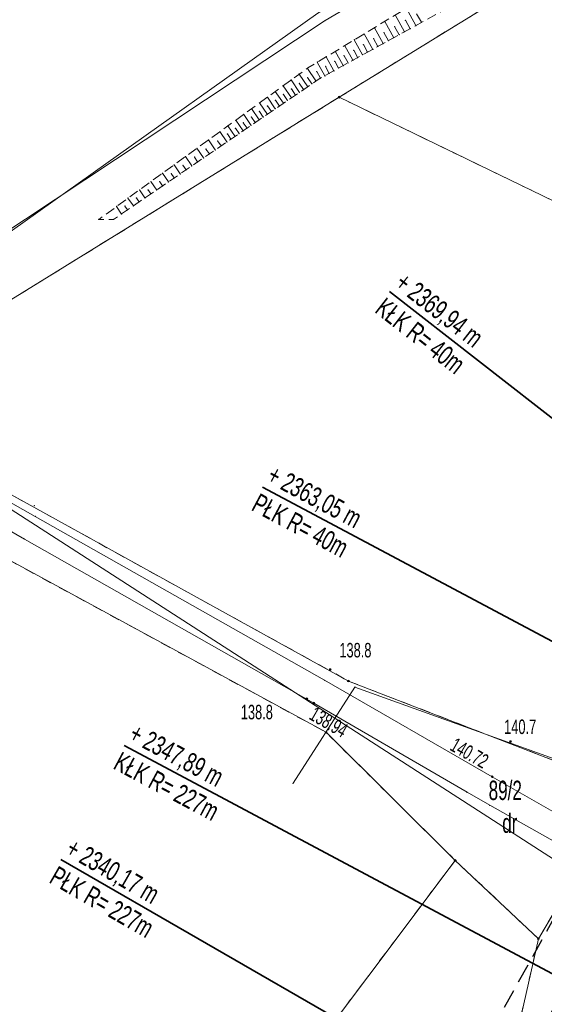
# Model space of a CAD drawing. Extents: x 6456700 to 6518119, y 5963420 to 5980059.
# Tile 173 of 256: x 6512274 to 6512301, y 5966021 to 5966072. Entities that reach past the tile are written whole.
import ezdxf
from ezdxf.enums import TextEntityAlignment as Align

# ---------------------------------------------------------------- set-up
doc = ezdxf.new("R2010")
doc.units = 0
doc.header["$MEASUREMENT"] = 0
for name, pattern in [('L_0_03', [1, 0.5, -0.5]), ('L_0_04', [1.5, 1, -0.5]), ('L_0_5A', [0.75, 0.5, -0.25])]:
    doc.linetypes.add(name, pattern=pattern)
doc.layers.get('0').update_dxf_attribs({"color": 2, "linetype": 'CONTINUOUS', "lineweight": 5})
for name, color, linetype, lineweight in [('000_Inne__niezydentyfikowane_', 7, 'CONTINUOUS', 18), ('18mm Kreska ciągła', 7, 'CONTINUOUS', 18), ('203_punkt_graniczny', 7, 'CONTINUOUS', 18), ('210_oznaczenie_konturu_uzytku_gruntowego', 96, 'CONTINUOUS', 18), ('211_numer_dzialki_ewidencyjnej', 7, 'CONTINUOUS', 18), ('218_kontur_uzytku_gruntowego', 96, 'L_0_03', 18), ('219_dzialka_ewidencyjna', 7, 'CONTINUOUS', 18), ('35mm Ciągła', 7, 'CONTINUOUS', 35), ('50mm Kreska ciągła', 7, 'CONTINUOUS', 50), ('9mm Kreska ciągła', 252, 'CONTINUOUS', 9), ('ogrodzenie_trwale', 7, 'CONTINUOUS', 18), ('pikieta_naturalna', 7, 'CONTINUOUS', 18), ('pikieta_naturalna_Atr2', 7, 'CONTINUOUS', 18), ('pikieta_sztuczna', 7, 'CONTINUOUS', 18), ('pikieta_sztuczna_Atr2', 7, 'CONTINUOUS', 18), ('przewod_kanalizacyjny', 7, 'CONTINUOUS', 18), ('przewod_telekomunikacyjny_podziemny', 7, 'CONTINUOUS', 18), ('przewod_wodociagowy', 7, 'CONTINUOUS', 18), ('schody_w_ciagu_komunikacyjnym', 7, 'CONTINUOUS', 18), ('skarpa_nieumocniona', 7, 'CONTINUOUS', 18), ('Zakres', 7, 'CONTINUOUS', 18)]:
    doc.layers.add(name, color=color, linetype=linetype, lineweight=lineweight)
doc.styles.get("Standard").update_dxf_attribs({"font": 'txt', "width": 0.75})
doc.styles.add('Znaczniki', font='GOTHIC.TTF', dxfattribs={"width": 0.7})

# ---------------------------------------------------------------- blocks, each defined once
blk = doc.blocks.new('mdcp_nowa')
at = {"layer": '203_punkt_graniczny', "linetype": 'Continuous', "lineweight": 18, "true_color": 0x000000}
for points in [[(6495021.98, 5982519.085, 1), (6495021.98, 5982519.175, 1)], [(6495022.46, 5982488.905, 1), (6495022.46, 5982488.995, 1)], [(6495021.3, 5982486.255, 1), (6495021.3, 5982486.345, 1)], [(6495027.97, 5982479.635, 1), (6495027.97, 5982479.725, 1)], [(6495032.27, 5982475.585, 1), (6495032.27, 5982475.675, 1)]]:
    blk.add_hatch(color=18, dxfattribs=at).paths.add_polyline_path(points)
at = {"layer": 'pikieta_naturalna', "linetype": 'Continuous', "lineweight": 18, "true_color": 0x000000}
for points in [[(6495021.52, 5982489.495, 1), (6495021.52, 5982489.585, 1)], [(6495020.31, 5982487.985, 1), (6495020.31, 5982488.075, 1)], [(6495030.83, 5982485.775, 1), (6495030.83, 5982485.865, 1)]]:
    blk.add_hatch(color=18, dxfattribs=at).paths.add_polyline_path(points)
at = {"layer": 'pikieta_sztuczna', "linetype": 'Continuous', "lineweight": 18, "true_color": 0x000000}
for points in [[(6495020.67, 5982487.765, 1), (6495020.67, 5982487.855, 1)], [(6495029.89, 5982483.955, 1), (6495029.89, 5982484.045, 1)]]:
    blk.add_hatch(color=18, dxfattribs=at).paths.add_polyline_path(points)
at = {"layer": '000_Inne__niezydentyfikowane_', "linetype": 'Continuous', "lineweight": 18, "flags": 128}
for points in [[(6495025.94, 5982522.83), (6495025.45, 5982523.72)], [(6495025.36, 5982522.51), (6495024.88, 5982523.38)], [(6495025.65, 5982522.67), (6495025.4, 5982523.11)], [(6495026.23, 5982523), (6495025.98, 5982523.44)], [(6495024.25, 5982521.9), (6495023.8, 5982522.72)], [(6495024.8, 5982522.2), (6495024.33, 5982523.04)], [(6495025.08, 5982522.36), (6495024.84, 5982522.78)], [(6495023.19, 5982521.32), (6495022.76, 5982522.1)], [(6495023.72, 5982521.6), (6495023.27, 5982522.4)], [(6495023.98, 5982521.75), (6495023.76, 5982522.16)], [(6495024.52, 5982522.05), (6495024.29, 5982522.47)], [(6495022.69, 5982521.04), (6495022.27, 5982521.79)], [(6495022.94, 5982521.17), (6495022.73, 5982521.56)], [(6495023.45, 5982521.46), (6495023.23, 5982521.85)], [(6495021.71, 5982520.49), (6495021.31, 5982521.22)], [(6495022.19, 5982520.76), (6495021.78, 5982521.5)], [(6495022.44, 5982520.9), (6495022.23, 5982521.27)], [(6495020.78, 5982519.97), (6495020.34, 5982520.62)], [(6495021.24, 5982520.23), (6495020.85, 5982520.94)], [(6495021.47, 5982520.36), (6495021.28, 5982520.72)], [(6495021.95, 5982520.63), (6495021.75, 5982520.99)], [(6495019.93, 5982519.38), (6495019.5, 5982520.02)], [(6495020.36, 5982519.67), (6495019.91, 5982520.32)], [(6495020.57, 5982519.82), (6495020.35, 5982520.14)], [(6495021.01, 5982520.11), (6495020.82, 5982520.45)], [(6495019.52, 5982519.1), (6495019.09, 5982519.72)], [(6495019.72, 5982519.24), (6495019.51, 5982519.56)], [(6495020.14, 5982519.53), (6495019.92, 5982519.85)], [(6495018.68, 5982518.53), (6495018.27, 5982519.13)], [(6495019.1, 5982518.82), (6495018.68, 5982519.42)], [(6495019.31, 5982518.96), (6495019.1, 5982519.27)], [(6495017.85, 5982517.96), (6495017.46, 5982518.54)], [(6495018.27, 5982518.24), (6495017.87, 5982518.83)], [(6495018.48, 5982518.39), (6495018.27, 5982518.68)], [(6495018.89, 5982518.67), (6495018.69, 5982518.97)], [(6495017.43, 5982517.67), (6495017.05, 5982518.24)], [(6495017.64, 5982517.82), (6495017.45, 5982518.1)], [(6495018.06, 5982518.1), (6495017.86, 5982518.39)], [(6495016.6, 5982517.1), (6495016.23, 5982517.65)], [(6495016.81, 5982517.25), (6495016.62, 5982517.52)], [(6495017.02, 5982517.39), (6495016.64, 5982517.94)], [(6495017.23, 5982517.53), (6495017.03, 5982517.81)], [(6495016.18, 5982516.82), (6495015.82, 5982517.35)], [(6495016.39, 5982516.96), (6495016.21, 5982517.23)], [(6495014.98, 5982515.99), (6495014.63, 5982516.49)], [(6495015.28, 5982516.2), (6495015.1, 5982516.45)], [(6495015.58, 5982516.4), (6495015.23, 5982516.92)], [(6495015.88, 5982516.61), (6495015.7, 5982516.87)], [(6495014.37, 5982515.58), (6495014.04, 5982516.06)], [(6495014.67, 5982515.78), (6495014.51, 5982516.03)], [(6495013.77, 5982515.16), (6495013.45, 5982515.63)], [(6495014.07, 5982515.37), (6495013.91, 5982515.61)], [(6495013.16, 5982514.75), (6495012.85, 5982515.2)], [(6495013.46, 5982514.96), (6495013.31, 5982515.18)], [(6495012.56, 5982514.33), (6495012.26, 5982514.77)], [(6495012.86, 5982514.54), (6495012.71, 5982514.76)], [(6495011.35, 5982513.51), (6495011.07, 5982513.91)], [(6495011.65, 5982513.71), (6495011.51, 5982513.92)], [(6495011.95, 5982513.92), (6495011.67, 5982514.34)], [(6495012.25, 5982514.13), (6495012.11, 5982514.34)], [(6495010.74, 5982513.09), (6495010.48, 5982513.48)], [(6495011.04, 5982513.3), (6495010.91, 5982513.5)]]:
    blk.add_lwpolyline(points, dxfattribs=at)
at = {"layer": '000_Inne__niezydentyfikowane_'}
for p in [(6495025.4, 5982523.11), (6495023.8, 5982522.72), (6495024.33, 5982523.04), (6495024.84, 5982522.78), (6495025.65, 5982522.67), (6495025.94, 5982522.83), (6495026.23, 5982523), (6495022.76, 5982522.1), (6495023.27, 5982522.4), (6495023.76, 5982522.16), (6495024.29, 5982522.47), (6495024.52, 5982522.05), (6495024.8, 5982522.2), (6495025.08, 5982522.36), (6495025.36, 5982522.51), (6495022.27, 5982521.79), (6495022.73, 5982521.56), (6495023.23, 5982521.85), (6495023.72, 5982521.6), (6495023.98, 5982521.75), (6495024.25, 5982521.9), (6495021.31, 5982521.22), (6495021.78, 5982521.5), (6495022.23, 5982521.27), (6495022.69, 5982521.04), (6495022.94, 5982521.17), (6495023.19, 5982521.32), (6495023.45, 5982521.46), (6495020.34, 5982520.62), (6495020.85, 5982520.94), (6495021.28, 5982520.72), (6495021.75, 5982520.99), (6495021.95, 5982520.63), (6495022.19, 5982520.76), (6495022.44, 5982520.9), (6495019.5, 5982520.02), (6495019.91, 5982520.32), (6495020.35, 5982520.14), (6495020.82, 5982520.45), (6495021.01, 5982520.11), (6495021.24, 5982520.23), (6495021.47, 5982520.36), (6495021.71, 5982520.49), (6495019.09, 5982519.72), (6495019.51, 5982519.56), (6495019.92, 5982519.85), (6495020.14, 5982519.53), (6495020.36, 5982519.67), (6495020.57, 5982519.82), (6495020.78, 5982519.97), (6495018.27, 5982519.13), (6495018.68, 5982519.42), (6495019.1, 5982519.27), (6495019.52, 5982519.1), (6495019.72, 5982519.24), (6495019.93, 5982519.38), (6495017.46, 5982518.54), (6495017.87, 5982518.83), (6495018.27, 5982518.68), (6495018.68, 5982518.53), (6495018.69, 5982518.97), (6495018.89, 5982518.67), (6495019.1, 5982518.82), (6495019.31, 5982518.96), (6495017.05, 5982518.24), (6495017.45, 5982518.1), (6495017.85, 5982517.96), (6495017.86, 5982518.39), (6495018.06, 5982518.1), (6495018.27, 5982518.24), (6495018.48, 5982518.39), (6495016.23, 5982517.65), (6495016.62, 5982517.52), (6495016.64, 5982517.94), (6495017.03, 5982517.81), (6495017.23, 5982517.53), (6495017.43, 5982517.67), (6495017.64, 5982517.82), (6495015.82, 5982517.35), (6495016.21, 5982517.23), (6495016.39, 5982516.96), (6495016.6, 5982517.1), (6495016.81, 5982517.25), (6495017.02, 5982517.39), (6495014.63, 5982516.49), (6495015.1, 5982516.45), (6495015.23, 5982516.92), (6495015.7, 5982516.87), (6495015.88, 5982516.61), (6495016.18, 5982516.82), (6495014.04, 5982516.06), (6495014.51, 5982516.03), (6495014.98, 5982515.99), (6495015.28, 5982516.2), (6495015.58, 5982516.4), (6495013.45, 5982515.63), (6495013.91, 5982515.61), (6495014.37, 5982515.58), (6495014.67, 5982515.78), (6495012.85, 5982515.2), (6495013.31, 5982515.18), (6495013.46, 5982514.96), (6495013.77, 5982515.16), (6495014.07, 5982515.37), (6495012.26, 5982514.77), (6495012.71, 5982514.76), (6495012.86, 5982514.54), (6495013.16, 5982514.75), (6495011.07, 5982513.91), (6495011.51, 5982513.92), (6495011.67, 5982514.34), (6495011.95, 5982513.92), (6495012.11, 5982514.34), (6495012.25, 5982514.13), (6495012.56, 5982514.33), (6495010.48, 5982513.48), (6495010.91, 5982513.5), (6495011.35, 5982513.51), (6495011.65, 5982513.71), (6495010.74, 5982513.09), (6495011.04, 5982513.3)]:
    blk.add_point(p, dxfattribs=at)
at = {"layer": '203_punkt_graniczny', "color": 7, "linetype": 'Continuous', "lineweight": 18}
for centre in [(6495021.98, 5982519.13), (6495022.46, 5982488.95), (6495021.3, 5982486.3), (6495027.97, 5982479.68), (6495032.27, 5982475.63)]:
    blk.add_circle(centre, 0.045, dxfattribs=at)
at = {"layer": '203_punkt_graniczny'}
for p in [(6495021.98, 5982519.13), (6495022.46, 5982488.95), (6495021.3, 5982486.3), (6495027.97, 5982479.68), (6495032.27, 5982475.63)]:
    blk.add_point(p, dxfattribs=at)
at = {"layer": '218_kontur_uzytku_gruntowego', "lineweight": 18, "flags": 128}
for points in [[(6495053.01, 5982538.23), (6495021.98, 5982519.13)], [(6495021.98, 5982519.13), (6494996.42, 5982503.34)], [(6495053.5, 5982503.84), (6495021.98, 5982519.13)], [(6494996.42, 5982503.34), (6495022.46, 5982488.95)], [(6494999.61, 5982498.09), (6495021.3, 5982486.3)], [(6495022.46, 5982488.95), (6495036.84, 5982483.38)], [(6495021.3, 5982486.3), (6495027.97, 5982479.68)], [(6495032.27, 5982475.63), (6495036.84, 5982483.38)], [(6495027.97, 5982479.68), (6495005.73, 5982450.02)], [(6495032.27, 5982475.63), (6495027.97, 5982479.68)], [(6495030.49, 5982467.68), (6495032.27, 5982475.63)]]:
    blk.add_lwpolyline(points, dxfattribs=at)
at = {"layer": '218_kontur_uzytku_gruntowego'}
for p in [(6495021.98, 5982519.13), (6495021.98, 5982519.13), (6495021.98, 5982519.13), (6495021.98, 5982519.13), (6495022.46, 5982488.95), (6495022.46, 5982488.95), (6495022.46, 5982488.95), (6495022.46, 5982488.95), (6495021.3, 5982486.3), (6495021.3, 5982486.3), (6495027.97, 5982479.68), (6495027.97, 5982479.68), (6495027.97, 5982479.68), (6495027.97, 5982479.68), (6495032.27, 5982475.63), (6495032.27, 5982475.63), (6495032.27, 5982475.63), (6495032.27, 5982475.63), (6495032.27, 5982475.63), (6495032.27, 5982475.63)]:
    blk.add_point(p, dxfattribs=at)
at = {"layer": '219_dzialka_ewidencyjna', "color": 3, "linetype": 'Continuous', "lineweight": 18, "flags": 128}
for points in [[(6495053.01, 5982538.23), (6495021.98, 5982519.13)], [(6494996.42, 5982503.34), (6495021.98, 5982519.13)], [(6495053.5, 5982503.84), (6495021.98, 5982519.13)], [(6494996.42, 5982503.34), (6495022.46, 5982488.95)], [(6495021.3, 5982486.3), (6494999.61, 5982498.09)], [(6495036.84, 5982483.38), (6495022.46, 5982488.95)], [(6495027.97, 5982479.68), (6495021.3, 5982486.3)], [(6495032.27, 5982475.63), (6495036.84, 5982483.38)], [(6495027.97, 5982479.68), (6495005.73, 5982450.02)], [(6495032.27, 5982475.63), (6495027.97, 5982479.68)], [(6495030.49, 5982467.68), (6495032.27, 5982475.63)]]:
    blk.add_lwpolyline(points, dxfattribs=at)
at = {"layer": '219_dzialka_ewidencyjna', "color": 3}
for p in [(6495021.98, 5982519.13), (6495021.98, 5982519.13), (6495021.98, 5982519.13), (6495022.46, 5982488.95), (6495022.46, 5982488.95), (6495021.3, 5982486.3), (6495021.3, 5982486.3), (6495027.97, 5982479.68), (6495027.97, 5982479.68), (6495027.97, 5982479.68), (6495032.27, 5982475.63), (6495032.27, 5982475.63), (6495032.27, 5982475.63)]:
    blk.add_point(p, dxfattribs=at)
at = {"layer": 'ogrodzenie_trwale'}
for p in [(6495006.23, 5982498.01), (6495021.52, 5982489.5), (6495028.02, 5982479.68)]:
    blk.add_point(p, dxfattribs=at)
at = {"layer": 'pikieta_naturalna', "color": 7, "linetype": 'Continuous', "lineweight": 18}
for centre in [(6495021.52, 5982489.54), (6495020.31, 5982488.03), (6495030.83, 5982485.82)]:
    blk.add_circle(centre, 0.045, dxfattribs=at)
at = {"layer": 'pikieta_naturalna'}
for p in [(6495021.52, 5982489.54), (6495020.31, 5982488.03), (6495030.83, 5982485.82)]:
    blk.add_point(p, dxfattribs=at)
at = {"layer": 'pikieta_sztuczna', "color": 7, "linetype": 'Continuous', "lineweight": 18}
for centre in [(6495020.67, 5982487.81), (6495029.89, 5982484)]:
    blk.add_circle(centre, 0.045, dxfattribs=at)
at = {"layer": 'pikieta_sztuczna'}
for p in [(6495020.67, 5982487.81), (6495029.89, 5982484)]:
    blk.add_point(p, dxfattribs=at)
at = {"layer": 'przewod_kanalizacyjny', "color": 34, "linetype": 'Continuous', "lineweight": 18, "flags": 128}
for points in [[(6495170.45, 5982625.77), (6495156.12, 5982602.36), (6495141.15, 5982588.26), (6495113.72, 5982578.32), (6495092.68, 5982569.53), (6495045.09, 5982537.09), (6495021.25, 5982523.09), (6494993.35, 5982504.58), (6494979.31, 5982519.23), (6494973.67, 5982513.49)], [(6495035.71, 5982478.02), (6494996.58, 5982503.26), (6494980.21, 5982496.04)]]:
    blk.add_lwpolyline(points, dxfattribs=at)
at = {"layer": 'przewod_kanalizacyjny'}
blk.add_point((6495021.25, 5982523.09), dxfattribs=at)
at = {"layer": 'przewod_telekomunikacyjny_podziemny', "color": 30, "linetype": 'Continuous', "lineweight": 18, "flags": 128}
blk.add_lwpolyline([(6495039.03, 5982482.79), (6495022.79, 5982488.64), (6495019.6, 5982483.67)], dxfattribs=at)
at = {"layer": 'przewod_telekomunikacyjny_podziemny'}
for p in [(6495022.79, 5982488.64), (6495019.6, 5982483.67)]:
    blk.add_point(p, dxfattribs=at)
at = {"layer": 'przewod_wodociagowy', "color": 5, "linetype": 'Continuous', "lineweight": 18, "flags": 128}
blk.add_lwpolyline([(6495116.02, 5982578.24), (6495114.38, 5982577.08), (6495098.43, 5982571.16), (6495040.66, 5982535.36), (6495020.87, 5982523.47), (6494994.8, 5982504.94), (6494980.71, 5982518.34), (6494972.25, 5982527.55), (6494970.833, 5982529.104)], dxfattribs=at)
at = {"layer": 'schody_w_ciagu_komunikacyjnym', "color": 7, "linetype": 'Continuous', "lineweight": 18, "flags": 128}
blk.add_lwpolyline([(6495035.45, 5982479.33), (6495029.76, 5982482.53), (6495028.59, 5982483.2), (6495020.67, 5982487.81), (6495005.72, 5982496.29), (6494995.81, 5982502), (6494996.4, 5982503.05), (6495006.28, 5982497.46), (6495021.23, 5982488.99), (6495029.89, 5982484), (6495036.15, 5982480.42)], close=True, dxfattribs=at)
at = {"layer": 'schody_w_ciagu_komunikacyjnym'}
for p in [(6495006.28, 5982497.46), (6495005.72, 5982496.29), (6495021.23, 5982488.99), (6495020.67, 5982487.81), (6495029.89, 5982484), (6495028.59, 5982483.2), (6495029.76, 5982482.53)]:
    blk.add_point(p, dxfattribs=at)
at = {"layer": 'skarpa_nieumocniona', "color": 7, "linetype": 'L_0_5A', "lineweight": 18, "flags": 128}
blk.add_lwpolyline([(6495101.98, 5982569.59), (6495093.23, 5982566.28), (6495082.09, 5982558.32), (6495069.48, 5982548.8), (6495057.57, 5982539.71), (6495038.48, 5982529.78), (6495020.89, 5982520.04), (6495010.33, 5982512.81), (6495009.56, 5982512.81), (6495020.36, 5982520.64), (6495037.75, 5982531.17), (6495045.58, 5982536.08), (6495056.58, 5982541.8), (6495068.83, 5982550.54), (6495080.69, 5982560.08), (6495093.42, 5982568.1), (6495101.3, 5982571.6)], close=True, dxfattribs=at)
at = {"layer": 'skarpa_nieumocniona'}
for p in [(6495020.36, 5982520.64), (6495020.36, 5982520.64), (6495020.89, 5982520.04), (6495020.89, 5982520.04), (6495009.56, 5982512.81), (6495009.56, 5982512.81), (6495010.33, 5982512.81), (6495010.33, 5982512.81)]:
    blk.add_point(p, dxfattribs=at)
at = {"layer": 'Zakres', "linetype": 'L_0_04', "lineweight": 25, "flags": 128}
blk.add_lwpolyline([(6495113.77, 5985050.22), (6495121.12, 5984877.07), (6495125.76, 5984757.87), (6495129.89, 5984649.81), (6495141.08, 5984611.3), (6495145.77, 5984544.53), (6495147.36, 5984487.27), (6495157.22, 5984392.07), (6495162.95, 5984387.45), (6495180.24, 5984384.16), (6495229.5, 5984386.61), (6495251.65, 5984373.41), (6495258.77, 5984357.12), (6495255.44, 5984330.44), (6495250.77, 5984304.39), (6495252.21, 5984282.78), (6495255.46, 5984256.45), (6495254.94, 5984238.25), (6495266.4, 5984211), (6495277.24, 5984182.33), (6495294.2, 5984133.19), (6495300.94, 5984095.37), (6495313.24, 5984037.69), (6495317.44, 5983978.18), (6495300.35, 5983922.18), (6495282.35, 5983883.38), (6495266.21, 5983862.23), (6495242.03, 5983839.67), (6495211.11, 5983816.86), (6495158.26, 5983772.66), (6495130.6, 5983651.16), (6495116.31, 5983543.43), (6495129.51, 5983346.73), (6495134.58, 5983264.71), (6495139.64, 5983186.97), (6495193.25, 5983077.94), (6495199.2, 5983041.97), (6495206.23, 5983026), (6495208.96, 5983004.88), (6495202.27, 5982979.48), (6495202.42, 5982950.13), (6495209.35, 5982897.38), (6495215.97, 5982850.34), (6495228.6, 5982809.97), (6495226.85, 5982778.82), (6495225.04, 5982750.56), (6495220.26, 5982723.37), (6495226.54, 5982679.97), (6495206.06, 5982669.48), (6495192.68, 5982657.71), (6495184.57, 5982648.65), (6495174.78, 5982624.58), (6495164.23, 5982604.61), (6495150.7, 5982588.3), (6495137.69, 5982582.43), (6495118.26, 5982573.75), (6495100.35, 5982558.42), (6495090.36, 5982544.99), (6495075.87, 5982519.06), (6495060.83, 5982499.68), (6495049.41, 5982485.49), (6495035.07, 5982459.7), (6495006.7, 5982406.64), (6494980.89, 5982351.84), (6494944.35, 5982293.29), (6494925.72, 5982250.11), (6494905.2, 5982190.37), (6494898.43, 5982153.5), (6494879.51, 5982063.89), (6494864.14, 5981992.66), (6494816.93, 5981768.61), (6494777.79, 5981577.7), (6494739.84, 5981394.72), (6494718.65, 5981297.89), (6494716.45, 5981237.31), (6494738.62, 5981208.21), (6494776.48, 5981173.06), (6494817.16, 5981137.44), (6494847.63, 5981109.8), (6494877.39, 5981077.08), (6494912.75, 5981030.55), (6494916.06, 5981014.71), (6494903.86, 5980957.01), (6494916.13, 5980953.51), (6494892.32, 5980927.59), (6494850.7, 5980858.8), (6494806.81, 5980779.89), (6494785.1, 5980753.49), (6494715.22, 5980723.29), (6494679.96, 5980686.78), (6494651.35, 5980651.29), (6494549.14, 5980683.24), (6494511.84, 5980659.66), (6494443.61, 5980630.33), (6494428.78, 5980598.6), (6494431.58, 5980579.46), (6494420.56, 5980549.76), (6494416.45, 5980528.2), (6494403.86, 5980507.16), (6494388.89, 5980482.96), (6494365.32, 5980407.99), (6494335.67, 5980315.15), (6494332.29, 5980297.41), (6494335.1, 5980278.18), (6494347.25, 5980254.84), (6494336.79, 5980250.09), (6494300.04, 5980271.34), (6494320.8, 5980301.43), (6494336.81, 5980349.17), (6494344.85, 5980380.92), (6494360.85, 5980437.13), (6494374.18, 5980476.38), (6494386.14, 5980498.84), (6494403.02, 5980528.52), (6494411.33, 5980563.19), (6494420.84, 5980586.25), (6494420.25, 5980601.11), (6494434.95, 5980635.94), (6494446.75, 5980644.99), (6494465.77, 5980647.27), (6494513.02, 5980669.46), (6494507.85, 5980679.68), (6494547.89, 5980705.83), (6494570.06, 5980691.34), (6494636.17, 5980669.05), (6494706.14, 5980756.86), (6494742.78, 5980772.58), (6494798.53, 5980814.27), (6494826.12, 5980867.97), (6494849.57, 5980908.6), (6494845.35, 5980942.01), (6494853.94, 5980970.83), (6494891.08, 5980960.54), (6494890.11, 5980965.73), (6494903.94, 5981025.69), (6494869.98, 5981070.3), (6494770.97, 5981160.58), (6494728.18, 5981200.64), (6494706.13, 5981229.56), (6494707.94, 5981299.75), (6494728.84, 5981398.1), (6494767.06, 5981580.19), (6494806.17, 5981770.55), (6494854.36, 5981994.76), (6494869.73, 5982065.97), (6494888.61, 5982155.44), (6494891.67, 5982173.95), (6494895.82, 5982197.45), (6494916.38, 5982253.72), (6494935.47, 5982297.95), (6494954.97, 5982331.67), (6494972.09, 5982356.64), (6494997.76, 5982411.14), (6495026.29, 5982464.48), (6495041.09, 5982491.09), (6495052.99, 5982505.88), (6495067.51, 5982524.6), (6495081.94, 5982550.43), (6495092.99, 5982565.28), (6495112.86, 5982582.29), (6495133.59, 5982591.55), (6495144.48, 5982596.46), (6495155.87, 5982610.19), (6495165.7, 5982628.8), (6495175.96, 5982654.03), (6495185.62, 5982664.83), (6495200.4, 5982677.82), (6495212.49, 5982688.04), (6495209.64, 5982723.43), (6495215.22, 5982750.57), (6495216.87, 5982779.54), (6495218.31, 5982809.31), (6495206.86, 5982847.92), (6495199.44, 5982894.74), (6495192.11, 5982948.71), (6495190.16, 5982979.24), (6495183.47, 5983075.16), (6495129.79, 5983184.34), (6495124.6, 5983264.07), (6495119.53, 5983346.09), (6495106.27, 5983543.75), (6495120.74, 5983652.9), (6495148.75, 5983779.42), (6495204.15, 5983826.04), (6495273.41, 5983889.36), (6495288.53, 5983927.42), (6495300.83, 5983964.69), (6495303.91, 5983980.14), (6495301.32, 5984039.55), (6495291.1, 5984093.63), (6495284.5, 5984130.67), (6495267.84, 5984178.93), (6495257.12, 5984207.3), (6495244.96, 5984236.19), (6495244.79, 5984255.42), (6495242.25, 5984281.97), (6495240.71, 5984304.95), (6495245.55, 5984331.94), (6495248.51, 5984355.64), (6495243.77, 5984366.47), (6495226.98, 5984376.47), (6495179.54, 5984374.12), (6495158.61, 5984378.09), (6495147.7, 5984386.91), (6495137.38, 5984486.61), (6495135.78, 5984544.04), (6495131.18, 5984609.54), (6495119.95, 5984648.2), (6495115.76, 5984757.49), (6495111.12, 5984876.67), (6495103.73, 5985050.93), (6495109.36, 5985081.73), (6495120.41, 5985085.88)], close=True, dxfattribs=at)
at = {"layer": '210_oznaczenie_konturu_uzytku_gruntowego', "lineweight": 20, "width": 0.66}
blk.add_text('dr', height=1, dxfattribs=at).set_placement((6495030.4, 5982482.1), align=Align.TOP_LEFT)
at = {"layer": '211_numer_dzialki_ewidencyjnej', "color": 7, "lineweight": 20, "width": 0.66}
blk.add_text('89/2', height=1, dxfattribs=at).set_placement((6495029.7, 5982483.8), align=Align.TOP_LEFT)
at = {"layer": 'pikieta_naturalna_Atr2', "color": 7, "lineweight": 15, "width": 0.66}
for s, p in [('138.8', (6495021.99, 5982490.92)), ('138.8', (6495016.9, 5982487.72)), ('140.7', (6495030.5, 5982486.96))]:
    blk.add_text(s, height=0.75, dxfattribs=at).set_placement(p, align=Align.TOP_LEFT)
at = {"layer": 'pikieta_sztuczna_Atr2', "color": 7, "lineweight": 15, "width": 0.66}
for s, rotation, p in [('138.94', 330, (6495020.75, 5982487.66)), ('140.72', 330.2, (6495028.02, 5982486.06))]:
    blk.add_text(s, height=0.75, rotation=rotation, dxfattribs=at).set_placement(p, align=Align.TOP_LEFT)

msp = doc.modelspace()

# ---------------------------------------------------------------- block references
at = {"linetype": 'ByBlock'}
msp.add_blockref('mdcp_nowa', (17268.786, -16450.998), dxfattribs=at)

# ---------------------------------------------------------------- next in the draw order: hatches: boundary and pattern name
at = {"layer": '9mm Kreska ciągła'}
h = msp.add_hatch(dxfattribs=at)
h.set_pattern_fill('SAND_AND_LIME', color=4, scale=0.1)
h.set_pattern_definition([(37.5, (6512163.41104, 5965706.02106), (-0.006803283, 0.208096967), [0, -0.16416, 0, -0.1836, 0, -0.1755]), (7.5, (6512163.41104, 5965706.02106), (0.19113588, 0.30479178), [0, -0.08856, 0, -0.14796, 0, -0.0567]), (-32.5, (6512163.2782, 5965706.02106), (0.33632732, 0.00061118), [0, -0.054, 0, -0.1944, 0, -0.2538]), (-42.5, (6512163.2782, 5965706.02106), (0.32466167, 0.09478896), [0, -0.027, 0, -0.12744, 0, -0.1458])])
edge = h.paths.add_edge_path()
edge.add_line((6512494.454, 5966351.121), (6512492.815, 5966327.914))
edge.add_arc((6512641.445, 5966317.419), 149, 175.96099, 178.25385)
edge.add_line((6512492.514, 5966321.96), (6512491.933, 5966302.891))
edge.add_arc((6512440.957, 5966304.445), 51, 348.133, 358.2538, ccw=False)
edge.add_line((6512490.867, 5966293.957), (6512486.741, 5966274.321))
edge.add_arc((6512500.441, 5966271.442), 14, 168.133, 189.6608)
edge.add_line((6512486.64, 5966269.093), (6512490.395, 5966247.035))
edge.add_line((6512490.395, 5966247.035), (6512490.607, 5966245.791))
edge.add_arc((6512474.833, 5966243.106), 16, 357.4133, 369.6608, ccw=False)
edge.add_line((6512490.817, 5966242.384), (6512490.724, 5966240.322))
edge.add_arc((6512474.74, 5966241.044), 16, 304.6947, 357.4133, ccw=False)
edge.add_line((6512483.848, 5966227.889), (6512479.157, 5966224.642))
edge.add_arc((6512563.968, 5966102.134), 149, 124.69475, 128.17467)
edge.add_line((6512471.877, 5966219.268), (6512459.798, 5966209.771))
edge.add_arc((6512468.451, 5966198.766), 14, 128.1747, 146.5283)
edge.add_line((6512456.773, 5966206.487), (6512454.137, 5966202.499))
edge.add_arc((6512536.718, 5966147.898), 99, 146.52826, 150.19331)
edge.add_line((6512450.815, 5966197.109), (6512447.264, 5966190.909))
edge.add_arc((6512533.167, 5966141.699), 99, 150.19331, 155.56334)
edge.add_line((6512443.035, 5966182.654), (6512432.867, 5966160.275))
edge.add_arc((6512409.196, 5966171.031), 26, 321.1758, 335.5633, ccw=False)
edge.add_line((6512429.452, 5966154.731), (6512421.621, 5966145))
edge.add_arc((6512409.156, 5966155.031), 16, 309.5931, 321.1758, ccw=False)
edge.add_line((6512419.353, 5966142.701), (6512410.592, 5966135.455))
edge.add_arc((6512400.395, 5966147.785), 16, 291.7201, 309.5931, ccw=False)
edge.add_line((6512406.316, 5966132.921), (6512399.28, 5966130.118))
edge.add_arc((6512417.414, 5966084.597), 49, 111.7201, 118.6787)
edge.add_line((6512393.899, 5966127.586), (6512378.766, 5966119.308))
edge.add_arc((6512390.283, 5966098.252), 24, 118.6787, 130.9764)
edge.add_line((6512374.545, 5966116.372), (6512369.458, 5966111.954))
edge.add_arc((6512385.196, 5966093.834), 24, 130.9764, 144.2474)
edge.add_line((6512365.719, 5966107.857), (6512360.498, 5966100.604))
edge.add_arc((6512392.148, 5966077.817), 39, 144.2474, 151.7186)
edge.add_line((6512357.804, 5966096.296), (6512346.179, 5966074.69))
edge.add_arc((6512310.073, 5966094.116), 41, 323.54, 331.7186, ccw=False)
edge.add_line((6512343.048, 5966069.751), (6512332.977, 5966056.12))
edge.add_arc((6512291.959, 5966086.427), 51, 314.8687, 323.54, ccw=False)
edge.add_line((6512327.939, 5966050.283), (6512325.436, 5966047.791))
edge.add_arc((6512381.169, 5965991.802), 79, 134.86874, 142.03498)
edge.add_line((6512318.887, 5966040.401), (6512317.812, 5966039.024))
edge.add_arc((6512348.559, 5966015.032), 39, 142.035, 151.9019)
edge.add_line((6512314.155, 5966033.4), (6512307.014, 5966020.024))
edge.add_arc((6512085.596, 5966138.241), 251, 330.1315, 331.90193, ccw=False)
edge.add_line((6512303.256, 5966013.24), (6512293.172, 5965995.681))
edge.add_arc((6512509.097, 5965871.676), 249, 150.1315, 153.31422)
edge.add_line((6512286.62, 5965983.501), (6512270.802, 5965952.031))
edge.add_arc((6512493.279, 5965840.205), 249, 153.31422, 155.41165)
edge.add_line((6512266.858, 5965943.813), (6512249.846, 5965906.636))
edge.add_arc((6512203.471, 5965927.857), 51, 325.4005, 335.4117, ccw=False)
edge.add_line((6512245.451, 5965898.897), (6512232.463, 5965880.07))
edge.add_arc((6512313.954, 5965823.854), 99, 145.40047, 150.15364)
edge.add_line((6512228.085, 5965873.124), (6512213.877, 5965848.362))
edge.add_arc((6512299.746, 5965799.092), 99, 150.15364, 156.12969)
edge.add_line((6512209.214, 5965839.154), (6512198.858, 5965815.752))
edge.add_arc((6512518.006, 5965674.523), 349, 156.12969, 156.8073)
edge.add_line((6512197.211, 5965811.968), (6512194.929, 5965806.643))
edge.add_arc((6512331.888, 5965747.963), 149, 156.8073, 160.58951)
edge.add_line((6512191.357, 5965797.481), (6512178.615, 5965761.319))
edge.add_arc((6511941.881, 5965844.735), 251, 339.22463, 340.58951, ccw=False)
edge.add_line((6512176.561, 5965755.704), (6512169.456, 5965736.976))
edge.add_arc((6512195.168, 5965727.222), 27.5, 159.2246, 216.7393)
edge.add_line((6512173.13, 5965710.772), (6512174.444, 5965709.012))
edge.add_line((6512174.444, 5965709.012), (6512170.437, 5965706.021))
edge.add_line((6512170.437, 5965706.021), (6512164.212, 5965719.71))
edge.add_arc((6512161.212, 5965719.741), 3, 359.4073, 370.8714)
edge.add_arc((6512205.039, 5965728.159), 41.628, 165.2606, 190.8714, ccw=False)
edge.add_line((6512164.781, 5965738.75), (6512171.886, 5965757.477))
edge.add_arc((6511941.881, 5965844.735), 246, 339.22463, 340.58951)
edge.add_line((6512173.899, 5965762.981), (6512186.641, 5965799.143))
edge.add_arc((6512331.888, 5965747.963), 154, 156.8073, 160.58951, ccw=False)
edge.add_line((6512190.333, 5965808.612), (6512192.615, 5965813.937))
edge.add_arc((6512518.006, 5965674.523), 354, 156.12969, 156.8073, ccw=False)
edge.add_line((6512194.286, 5965817.775), (6512204.642, 5965841.178))
edge.add_arc((6512299.746, 5965799.092), 104, 150.15364, 156.12969, ccw=False)
edge.add_line((6512209.541, 5965850.851), (6512223.749, 5965875.613))
edge.add_arc((6512313.954, 5965823.854), 104, 145.40047, 150.15364, ccw=False)
edge.add_line((6512228.348, 5965882.91), (6512241.335, 5965901.737))
edge.add_arc((6512203.471, 5965927.857), 46, 325.4005, 335.4117)
edge.add_line((6512245.3, 5965908.717), (6512262.312, 5965945.894))
edge.add_arc((6512493.279, 5965840.205), 254, 153.31422, 155.41165, ccw=False)
edge.add_line((6512266.334, 5965954.276), (6512282.153, 5965985.747))
edge.add_arc((6512509.097, 5965871.676), 254, 150.1315, 153.31422, ccw=False)
edge.add_line((6512288.836, 5965998.171), (6512298.92, 5966015.73))
edge.add_arc((6512085.596, 5966138.241), 246, 330.1315, 331.90193)
edge.add_line((6512302.603, 5966022.379), (6512309.745, 5966035.755))
edge.add_arc((6512348.559, 5966015.032), 44, 142.035, 151.9019, ccw=False)
edge.add_line((6512313.87, 5966042.1), (6512314.945, 5966043.477))
edge.add_arc((6512381.169, 5965991.802), 84, 134.86874, 142.03498, ccw=False)
edge.add_line((6512321.909, 5966051.335), (6512324.411, 5966053.826))
edge.add_arc((6512291.959, 5966086.427), 46, 314.8687, 323.54)
edge.add_line((6512328.955, 5966059.091), (6512339.027, 5966072.722))
edge.add_arc((6512310.073, 5966094.116), 36, 323.54, 331.7186)
edge.add_line((6512341.776, 5966077.059), (6512353.4, 5966098.665))
edge.add_arc((6512392.148, 5966077.817), 44, 144.2474, 151.7186, ccw=False)
edge.add_line((6512356.44, 5966103.526), (6512361.662, 5966110.778))
edge.add_arc((6512385.196, 5966093.834), 29, 130.9764, 144.2474, ccw=False)
edge.add_line((6512366.18, 5966115.728), (6512371.267, 5966120.147))
edge.add_arc((6512390.283, 5966098.252), 29, 118.6787, 130.9764, ccw=False)
edge.add_line((6512376.366, 5966123.695), (6512391.499, 5966131.972))
edge.add_arc((6512417.414, 5966084.597), 54, 111.7201, 118.6787, ccw=False)
edge.add_line((6512397.43, 5966134.763), (6512404.466, 5966137.566))
edge.add_arc((6512400.395, 5966147.785), 11, 291.7201, 309.5931)
edge.add_line((6512407.405, 5966139.308), (6512409.544, 5966141.077))
edge.add_line((6512409.544, 5966141.077), (6512412.36, 5966140.811))
edge.add_line((6512412.36, 5966140.811), (6512417.441, 5966145.013))
edge.add_arc((6512409.156, 5966155.031), 13, 309.5931, 321.1758)
edge.add_line((6512419.284, 5966146.881), (6512427.115, 5966156.612))
edge.add_arc((6512409.196, 5966171.031), 23, 321.1758, 335.5633)
edge.add_line((6512430.135, 5966161.516), (6512434.645, 5966171.44))
edge.add_line((6512434.645, 5966171.44), (6512440.928, 5966185.268))
edge.add_line((6512440.928, 5966185.268), (6512439.963, 5966187.841))
edge.add_arc((6512668.213, 5966069.673), 257.025, 151.22581, 152.62894, ccw=False)
edge.add_line((6512442.925, 5966193.394), (6512446.477, 5966199.594))
edge.add_arc((6512536.718, 5966147.898), 104, 146.52826, 150.19331, ccw=False)
edge.add_line((6512449.966, 5966205.257), (6512452.602, 5966209.244))
edge.add_arc((6512468.451, 5966198.766), 19, 128.1747, 146.5283, ccw=False)
edge.add_line((6512456.708, 5966213.702), (6512468.787, 5966223.198))
edge.add_arc((6512563.968, 5966102.134), 154, 124.69475, 128.17467, ccw=False)
edge.add_line((6512476.311, 5966228.753), (6512481.002, 5966232))
edge.add_arc((6512474.74, 5966241.044), 11, 304.6947, 357.4133)
edge.add_line((6512485.729, 5966240.548), (6512485.822, 5966242.609))
edge.add_arc((6512474.833, 5966243.106), 11, 357.4133, 369.6608)
edge.add_line((6512485.677, 5966244.952), (6512485.4, 5966246.584))
edge.add_line((6512485.4, 5966246.584), (6512485.465, 5966247.035))
edge.add_line((6512485.465, 5966247.035), (6512481.305, 5966271.715))
edge.add_line((6512481.305, 5966271.715), (6512486.925, 5966298.805))
edge.add_line((6512486.925, 5966298.805), (6512487.695, 5966325.335))
edge.add_line((6512487.695, 5966325.335), (6512488.895, 5966340.485))
edge.add_line((6512488.895, 5966340.485), (6512488.714, 5966340.814))
edge.add_line((6512488.714, 5966340.814), (6512489.699, 5966354.77))
edge.add_line((6512489.699, 5966354.77), (6512494.454, 5966351.121))

# ---------------------------------------------------------------- next in the draw order: linework, layer by layer
at = {"layer": '18mm Kreska ciągła', "color": 4, "ltscale": 0.1}
msp.add_lwpolyline([(6512411.138, 5966139.151), (6512408.999, 5966137.382, -0.078144), (6512405.391, 5966135.243), (6512398.355, 5966132.441, 0.030372), (6512392.699, 5966129.779), (6512377.566, 5966121.502, 0.053711), (6512372.906, 5966118.259), (6512367.819, 5966113.841, 0.05797), (6512363.69, 5966109.318), (6512358.469, 5966102.065, 0.032611), (6512355.602, 5966097.48), (6512343.978, 5966075.874, -0.035701), (6512341.038, 5966071.237), (6512330.966, 5966057.606, -0.037854), (6512326.175, 5966052.054), (6512323.672, 5966049.563, 0.031279), (6512316.916, 5966041.939), (6512315.841, 5966040.562, 0.043079), (6512311.95, 5966034.577), (6512304.809, 5966021.202, -0.007725), (6512301.088, 5966014.485), (6512291.004, 5965996.926, 0.013888), (6512284.386, 5965984.624), (6512268.568, 5965953.153, 0.009152)], format="xyb", dxfattribs=at)
at = {"layer": '35mm Ciągła'}
for p, q in [((6512317.023, 5966039.639), (6512293.367, 5966058.088)), ((6512313.273, 5966033.871), (6512286.798, 5966047.979)), ((6512306.132, 5966020.495), (6512279.668, 5966034.625)), ((6512302.389, 5966013.738), (6512276.397, 5966028.719))]:
    msp.add_line(p, q, dxfattribs=at)
at = {"layer": '50mm Kreska ciągła', "color": 5, "ltscale": 0.1}
msp.add_lwpolyline([(6512266.334, 5965954.276), (6512282.153, 5965985.747, -0.013888), (6512288.836, 5965998.171), (6512298.92, 5966015.73, 0.007725), (6512302.603, 5966022.379), (6512309.745, 5966035.755, -0.043079), (6512313.87, 5966042.1), (6512314.945, 5966043.477, -0.031279), (6512321.909, 5966051.335), (6512324.411, 5966053.826, 0.037854), (6512328.955, 5966059.091), (6512339.027, 5966072.722, 0.035701), (6512341.776, 5966077.059), (6512353.4, 5966098.665, -0.032611), (6512356.44, 5966103.526)], format="xyb", dxfattribs=at)

# ---------------------------------------------------------------- next in the draw order: texts
at = {"layer": '18mm Kreska ciągła', "char_height": 1, "attachment_point": 4, "style": 'Znaczniki'}
for s, insert, rotation in [('+ 2369,94 m\\PKŁK R= 40m', (6512293.367, 5966058.088), 322.0496), ('+ 2363,05 m\\PPŁK R= 40m', (6512286.798, 5966047.979), 331.9474), ('+ 2347,89 m\\PKŁK R= 227m', (6512279.668, 5966034.625), 331.9019), ('+ 2340,17 m\\PPŁK R= 227m', (6512276.397, 5966028.719), 330.0414)]:
    msp.add_mtext(s, dxfattribs=dict(at, insert=insert, rotation=rotation))

doc.saveas('drawing.dxf')
